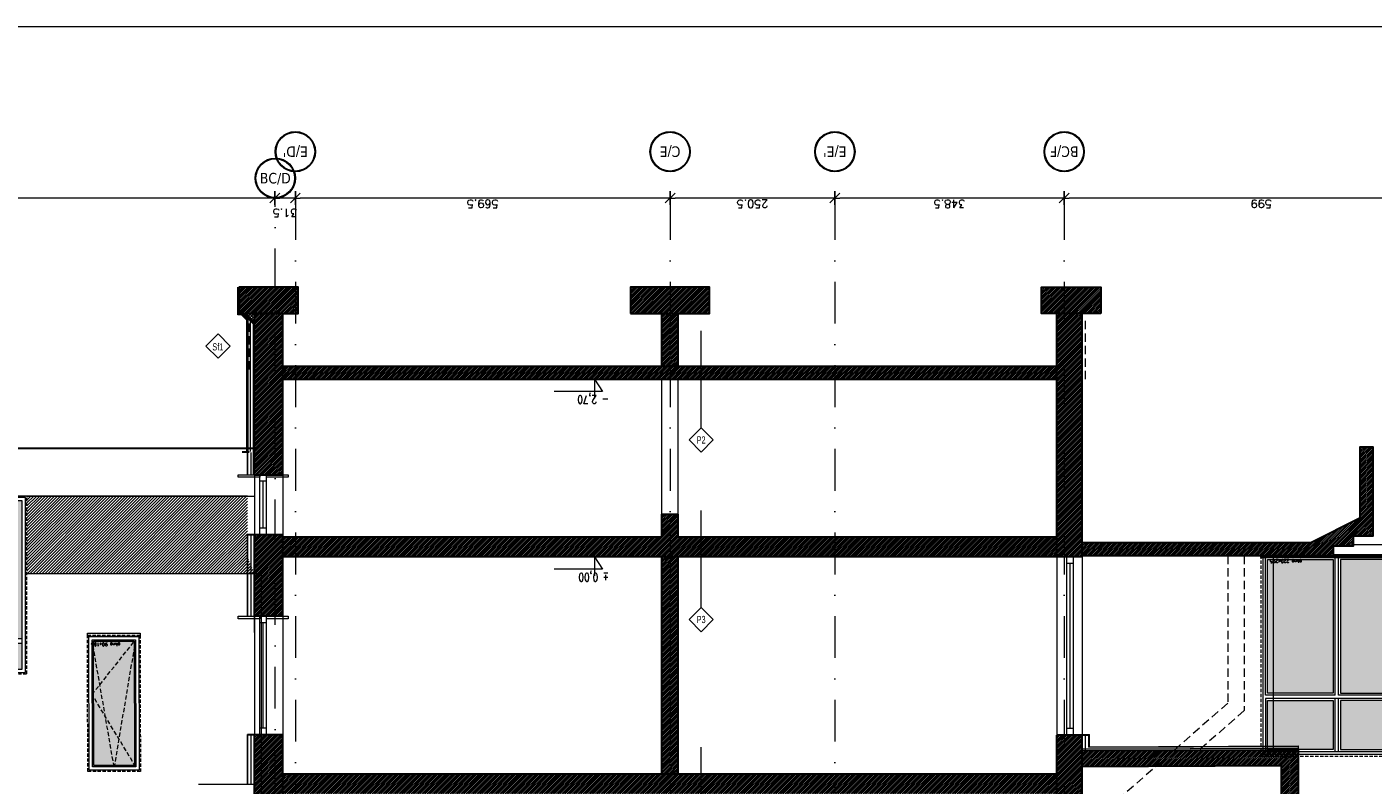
# Model space of a CAD drawing. Header units: millimetres. Extents: x 23192 to 177760, y -399809 to -79279.
# Tile 173 of 256: x 60435 to 62481, y -204125 to -202973. Entities that reach past the tile are written whole.
import ezdxf
from ezdxf.enums import TextEntityAlignment as Align

# ---------------------------------------------------------------- set-up
doc = ezdxf.new("R2010")
doc.units = ezdxf.units.MM
for name, pattern in [('CACHE', [9.525, 6.35, -3.175]), ('CARKOVANA', [7.5, 5, -2.5]), ('DASHDOT', [25.4, 12.7, -6.35, 0, -6.35]), ('HIDDEN', [9.525, 6.35, -3.175])]:
    doc.linetypes.add(name, pattern=pattern)
doc.layers.get('0').update_dxf_attribs({"lineweight": 0})
for name, color, linetype, lineweight in [('! opisy okien elewacja', 7, 'Continuous', 0), ('!! 0_ Istn-okna', 6, 'Continuous', 13), ('!! 0_ Istn-sciany', 3, 'Continuous', 30), ('!! 0_ Istn-widok', 1, 'Continuous', 15), ('!! 0_ Opis', 8, 'Continuous', 13), ('!! 0_ WIDOK ELEWACJA', 4, 'Continuous', 0), ('!! 0_Istn-cienka', 4, 'Continuous', 9), ('!! 1  WYDZIELENIE PPOŻ', 252, 'Continuous', 0), ('!! 1_ tynk zewn  - nowy', 21, 'Continuous', 20), ('!! 1_Hatch dach', 252, 'Continuous', 5), ('!! 2 _linia hydroizol', 32, 'Continuous', 9), ('!! 2_ remont Ocieplenie', 4, 'ZIGZAG', 5), ('!! 2_Hatch dach', 7, 'Continuous', 0), ('!! 2_LEGENDA', 253, 'Continuous', 13), ('!! wymiary osi', 250, 'Continuous', 9), ('0-osie-liniA', 14, 'DASHDOT', 5), ('0-osie-tx', 66, 'Continuous', 9), ('0-rzedne-blok', 62, 'Continuous', 13), ('Hatch', 4, 'Continuous', 5), ('Istn-okna', 6, 'Continuous', 13)]:
    doc.layers.add(name, color=color, linetype=linetype, lineweight=lineweight)
doc.layers.add('!! 0_ramki', color=66, linetype='Continuous', lineweight=9, plot=False)
doc.layers.add('!! 1_ widok', color=4, linetype='Continuous')
for name, color, linetype, lineweight, true_color in [('!! 2_ NOWE UWARSTWIENIE', 9, 'Continuous', 13, 0x808080), ('!! 2_ELEWACJA COKÓŁ', 9, 'Continuous', 13, 0x808080), ('!! 2_hatch istniejące', 7, 'Continuous', 5, 0xffffff)]:
    doc.layers.add(name, color=color, linetype=linetype, lineweight=lineweight, true_color=true_color)
doc.layers.add('- zakres kosztorysu na remont sali gimnastycznej', color=7, linetype='Continuous', lineweight=50, true_color=0xd42bee, plot=False)
doc.styles.add('ARIAL TEEN', font='arial.ttf')
doc.styles.add('DEUTSCH', font='SIMPLEX8')
doc.styles.add('TAHOMA', font='tahoma.ttf')
doc.styles.add('TXT', font='simplex.shx')
doc.linetypes.add('ZIGZAG', pattern='A,0.00254,-5.08,[131,ltypeshp.shx,S=5.08,R=0,X=-5.08,Y=0],-10.16,[131,ltypeshp.shx,S=5.08,R=180,X=5.08,Y=0],-5.08', length=20.32254)
doc.dimstyles.new('DIM50', dxfattribs={"dimscale": 5, "dimtxt": 2.5, "dimasz": 1.5, "dimexe": 0, "dimexo": 0, "dimgap": 0.5, "dimtad": 1, "dimdec": 4, "dimrnd": 0.5, "dimdsep": 46, "dimtxsty": 'TXT', "dimblk1": 'TICK1', "dimblk2": 'TICK1', "dimsah": 1, "dimcen": 0, "dimse1": 1, "dimse2": 1, "dimclrd": 1, "dimclre": 7, "dimclrt": 9, "dimadec": 0, "dimazin": 0, "dimtfac": 1, "dimtdec": 4, "dimtmove": 2, "dimatfit": 3, "dimldrblk": 'TICK1', "dimfxl": 1, "dimtolj": 1, "dimarcsym": 0})
pattern_1 = [(225, (57913.864, -203778.1074), (1.3470384, -1.3470384), [])]

# ---------------------------------------------------------------- blocks, each defined once
blk = doc.blocks.new('ZESTAW - WEJSCIE D')
at = {"layer": 'Hatch', "true_color": 0x575757}
h = blk.add_hatch(dxfattribs=at)
h.set_pattern_fill('DOTS', color=251, angle=360)
h.set_pattern_definition([(360, (-84672.9002, 253406.4277), (0.79375, 1.5875), [0, -1.5875])])
h.paths.add_polyline_path([(-2678.2, 25889), (-2775.2, 25889), (-2775.2, 25679), (-2678.2, 25679)])
h.paths.add_polyline_path([(-2678.2, 25935), (-2775.2, 25935), (-2775.2, 25896), (-2678.2, 25896)])
h.paths.add_polyline_path([(-2782.2, 25935), (-2902.2, 25935), (-2902.2, 25896), (-2782.2, 25896)])
h.paths.add_polyline_path([(-2787.2, 25884), (-2897.2, 25884), (-2787.2, 25783)], flags=17)
h.paths.add_polyline_path([(-2897.2, 25884), (-2897.2, 25679), (-2787.2, 25783)])
h.paths.add_polyline_path([(-2787.2, 25783), (-2897.2, 25679), (-2787.2, 25679)], flags=17)
at = {"layer": 'Hatch', "color": 251, "linetype": 'CACHE', "true_color": 0x575757}
blk.add_lwpolyline([(-2897.2, 25679), (-2787.2, 25783), (-2897.2, 25884)], dxfattribs=at)
at = {"layer": 'Istn-okna', "linetype": 'CARKOVANA', "lineweight": 5}
blk.add_lwpolyline([(-2671.2, 25672), (-2909.2, 25672), (-2909.2, 25942), (-2671.2, 25942)], close=True, dxfattribs=at)
at = {"layer": 'Istn-okna'}
for points in [[(-2673.2, 25674), (-2907.2, 25674), (-2907.2, 25940), (-2673.2, 25940)], [(-2678.2, 25679), (-2902.2, 25679), (-2902.2, 25935), (-2678.2, 25935)]]:
    blk.add_lwpolyline(points, close=True, dxfattribs=at)
for points in [[(-2782.2, 25672), (-2782.2, 25935)], [(-2775.2, 25672), (-2775.2, 25935)], [(-2678.2, 25896), (-2902.2, 25896)], [(-2678.2, 25889), (-2902.2, 25889)], [(-2787.2, 25679), (-2787.2, 25884), (-2897.2, 25884), (-2897.2, 25679)], [(-2671.2, 25672), (-2909.2, 25672)]]:
    blk.add_lwpolyline(points, dxfattribs=at)
blk = doc.blocks.new('*U81')
h = blk.add_hatch(color=256)
edge = h.paths.add_edge_path()
edge.add_arc((0, 0), 30.6, 0, 360)
edge = h.paths.add_edge_path(flags=17)
edge.add_arc((0, 0), 29.4, 0, 360)
for radius in [30.6, 29.4]:
    blk.add_circle((0, 0), radius)
at = {"style": 'TAHOMA', "flags": 8}
blk.add_attdef('ANSICHTSNUMMER', text='', height=16, dxfattribs=at).set_placement((0, 0), align=Align.MIDDLE_CENTER)
blk = doc.blocks.new('TICK1')
at = {"color": 2}
blk.add_line((-1, -1), (1, 1), dxfattribs=at)
at = {"color": 0}
for p, q in [((0, 0), (-1, 0)), ((0, -1.4), (0, 1.4))]:
    blk.add_line(p, q, dxfattribs=at)
blk = doc.blocks.new('*D3728')
at = {"layer": '!! wymiary osi', "color": 1, "lineweight": -2, "transparency": 16777216}
blk.add_line((62003.6, -211174.5), (61670.1, -211174.5), dxfattribs=at)
at = {"layer": 'DEFPOINTS', "color": 0, "transparency": 16777216}
for p in [(61662.6, -211174.5), (61662.6, -211174.5), (62011.1, -211174.5)]:
    blk.add_point(p, dxfattribs=at)
at = {"layer": '!! wymiary osi', "color": 1, "lineweight": -2, "transparency": 16777216, "xscale": 7.5, "yscale": 7.5, "zscale": 7.5, "rotation": 180}
blk.add_blockref('TICK1', (61662.6, -211174.5), dxfattribs=at)
at = {"layer": '!! wymiary osi', "color": 1, "lineweight": -2, "transparency": 16777216, "xscale": 7.5, "yscale": 7.5, "zscale": 7.5}
blk.add_blockref('TICK1', (62011.1, -211174.5), dxfattribs=at)
at = {"layer": '!! wymiary osi', "color": 9, "transparency": 16777216, "insert": (61836.8, -211183.3), "char_height": 12.5, "attachment_point": 5, "rotation": 180, "style": 'TXT'}
blk.add_mtext('\\A1;348.5', dxfattribs=at)
blk = doc.blocks.new('*D3729')
at = {"layer": '!! wymiary osi', "color": 1, "lineweight": -2, "transparency": 16777216}
blk.add_line((61655.1, -211174.5), (61419.6, -211174.5), dxfattribs=at)
at = {"layer": 'DEFPOINTS', "color": 0, "transparency": 16777216}
for p in [(61412.1, -211174.5), (61412.1, -211174.5), (61662.6, -211174.5)]:
    blk.add_point(p, dxfattribs=at)
at = {"layer": '!! wymiary osi', "color": 1, "lineweight": -2, "transparency": 16777216, "xscale": 7.5, "yscale": 7.5, "zscale": 7.5, "rotation": 180}
blk.add_blockref('TICK1', (61412.1, -211174.5), dxfattribs=at)
at = {"layer": '!! wymiary osi', "color": 1, "lineweight": -2, "transparency": 16777216, "xscale": 7.5, "yscale": 7.5, "zscale": 7.5}
blk.add_blockref('TICK1', (61662.6, -211174.5), dxfattribs=at)
at = {"layer": '!! wymiary osi', "color": 9, "transparency": 16777216, "insert": (61537.3, -211183.3), "char_height": 12.5, "attachment_point": 5, "rotation": 180, "style": 'TXT'}
blk.add_mtext('\\A1;250.5', dxfattribs=at)
blk = doc.blocks.new('*D3730')
at = {"layer": '!! wymiary osi', "color": 1, "lineweight": -2, "transparency": 16777216}
blk.add_line((61404.6, -211174.5), (60850.1, -211174.5), dxfattribs=at)
at = {"layer": 'DEFPOINTS', "color": 0, "transparency": 16777216}
for p in [(60842.6, -211174.5), (60842.6, -211174.5), (61412.1, -211174.5)]:
    blk.add_point(p, dxfattribs=at)
at = {"layer": '!! wymiary osi', "color": 1, "lineweight": -2, "transparency": 16777216, "xscale": 7.5, "yscale": 7.5, "zscale": 7.5, "rotation": 180}
blk.add_blockref('TICK1', (60842.6, -211174.5), dxfattribs=at)
at = {"layer": '!! wymiary osi', "color": 1, "lineweight": -2, "transparency": 16777216, "xscale": 7.5, "yscale": 7.5, "zscale": 7.5}
blk.add_blockref('TICK1', (61412.1, -211174.5), dxfattribs=at)
at = {"layer": '!! wymiary osi', "color": 9, "transparency": 16777216, "insert": (61127.3, -211183.3), "char_height": 12.5, "attachment_point": 5, "rotation": 180, "style": 'TXT'}
blk.add_mtext('\\A1;569.5', dxfattribs=at)
blk = doc.blocks.new('*D3731')
at = {"layer": '!! wymiary osi', "color": 1, "lineweight": -2, "transparency": 16777216}
blk.add_line((60835.1, -211174.5), (60818.8, -211174.5), dxfattribs=at)
at = {"layer": 'DEFPOINTS', "color": 0, "transparency": 16777216}
for p in [(60811.3, -211173.7), (60811.3, -211174.5), (60842.6, -211174.5)]:
    blk.add_point(p, dxfattribs=at)
at = {"layer": '!! wymiary osi', "color": 1, "lineweight": -2, "transparency": 16777216, "xscale": 7.5, "yscale": 7.5, "zscale": 7.5, "rotation": 180}
blk.add_blockref('TICK1', (60811.3, -211174.5), dxfattribs=at)
at = {"layer": '!! wymiary osi', "color": 1, "lineweight": -2, "transparency": 16777216, "xscale": 7.5, "yscale": 7.5, "zscale": 7.5}
blk.add_blockref('TICK1', (60842.6, -211174.5), dxfattribs=at)
at = {"layer": '!! wymiary osi', "color": 9, "transparency": 16777216, "insert": (60826.9, -211197), "char_height": 12.5, "attachment_point": 5, "rotation": 180, "style": 'TXT'}
blk.add_mtext('\\A1;31.5', dxfattribs=at)
blk = doc.blocks.new('*D3732')
at = {"layer": '!! wymiary osi', "color": 1, "lineweight": -2, "transparency": 16777216}
blk.add_line((60803.8, -211174.5), (58393.6, -211174.5), dxfattribs=at)
at = {"layer": 'DEFPOINTS', "color": 0, "transparency": 16777216}
for p in [(58386.1, -211174.5), (58386.1, -211174.5), (60811.3, -211173.7)]:
    blk.add_point(p, dxfattribs=at)
at = {"layer": '!! wymiary osi', "color": 1, "lineweight": -2, "transparency": 16777216, "xscale": 7.5, "yscale": 7.5, "zscale": 7.5, "rotation": 180}
blk.add_blockref('TICK1', (58386.1, -211174.5), dxfattribs=at)
at = {"layer": '!! wymiary osi', "color": 1, "lineweight": -2, "transparency": 16777216, "xscale": 7.5, "yscale": 7.5, "zscale": 7.5}
blk.add_blockref('TICK1', (60811.3, -211174.5), dxfattribs=at)
at = {"layer": '!! wymiary osi', "color": 9, "transparency": 16777216, "insert": (59598.7, -211183.3), "char_height": 12.5, "attachment_point": 5, "rotation": 180, "style": 'TXT'}
blk.add_mtext('\\A1;2425', dxfattribs=at)
blk = doc.blocks.new('*D3727')
at = {"layer": '!! wymiary osi', "color": 1, "lineweight": -2, "transparency": 16777216}
blk.add_line((62602.6, -211174.5), (62018.6, -211174.5), dxfattribs=at)
at = {"layer": 'DEFPOINTS', "color": 0, "transparency": 16777216}
for p in [(62011.1, -211174.5), (62011.1, -211174.5), (62610.1, -211174.5)]:
    blk.add_point(p, dxfattribs=at)
at = {"layer": '!! wymiary osi', "color": 1, "lineweight": -2, "transparency": 16777216, "xscale": 7.5, "yscale": 7.5, "zscale": 7.5, "rotation": 180}
blk.add_blockref('TICK1', (62011.1, -211174.5), dxfattribs=at)
at = {"layer": '!! wymiary osi', "color": 1, "lineweight": -2, "transparency": 16777216, "xscale": 7.5, "yscale": 7.5, "zscale": 7.5}
blk.add_blockref('TICK1', (62610.1, -211174.5), dxfattribs=at)
at = {"layer": '!! wymiary osi', "color": 9, "transparency": 16777216, "insert": (62310.6, -211183.3), "char_height": 12.5, "attachment_point": 5, "rotation": 180, "style": 'TXT'}
blk.add_mtext('\\A1;599', dxfattribs=at)
blk = doc.blocks.new('okno 80x205')
at = {"layer": 'Hatch', "true_color": 0x575757}
h = blk.add_hatch(dxfattribs=at)
h.set_pattern_fill('DOTS', color=251)
h.set_pattern_definition([(0, (42015.5443, -214571.7308), (0.79375, 1.5875), [0, -1.5875])])
h.paths.add_polyline_path([(51656.4, -203161.6), (51718.4, -203161.6), (51718.9, -203350.6), (51656.9, -203350.6)])
at = {"layer": 'Hatch', "color": 251, "linetype": 'CACHE', "true_color": 0x575757}
for points in [[(51654.4, -203159.6), (51720.9, -203269.6), (51654.9, -203352.6)], [(51654.9, -203352.6), (51687.4, -203159.6), (51720.9, -203352.6)]]:
    blk.add_lwpolyline(points, dxfattribs=at)
at = {"layer": 'Istn-okna', "linetype": 'CARKOVANA', "lineweight": 5}
blk.add_lwpolyline([(51647.4, -203152.6), (51727.4, -203152.6), (51727.9, -203359.6), (51647.9, -203359.6)], close=True, dxfattribs=at)
at = {"layer": 'Istn-okna'}
for points in [[(51649.4, -203154.6), (51725.4, -203154.6), (51725.9, -203357.6), (51649.9, -203357.6)], [(51654.4, -203159.6), (51720.4, -203159.6), (51720.9, -203352.6), (51654.9, -203352.6)], [(51656.4, -203161.6), (51718.4, -203161.6), (51718.9, -203350.6), (51656.9, -203350.6)], [(51647.9, -203357.6), (51727.9, -203357.6), (51727.9, -203362.6), (51647.9, -203362.6)]]:
    blk.add_lwpolyline(points, close=True, dxfattribs=at)
at = {"insert": (51677.9, -203343.2), "char_height": 5, "attachment_point": 1, "style": 'TXT'}
blk.add_mtext_dynamic_manual_height_columns('okno 90x165', width=52.63, gutter_width=75, heights=[0], dxfattribs=at)
blk = doc.blocks.new('D_kota')
for p, q in [((8.7, 0), (8.7, 23)), ((-0.8, 15), (8.7, 15)), ((8.7, 0), (-0.8, 15))]:
    blk.add_line(p, q)
blk.add_lwpolyline([(-0.8, 15), (57.9, 15)])
at = {"style": 'DEUTSCH', "width": 0.8}
blk.add_attdef('POZ.ARCH', (7.3, 19.7), '', height=10, dxfattribs=at)
blk = doc.blocks.new('OKNODRZWI 220X295')
at = {"layer": '!! 1_Hatch dach', "true_color": 0x575757}
h = blk.add_hatch(dxfattribs=at)
h.set_pattern_fill('DOTS', color=251, angle=360)
h.set_pattern_definition([(0, (0, 1691.0442), (0.79375, 1.5875), [0, -1.5875])])
h.paths.add_polyline_path([(75142.4, -202346.5), (75047.4, -202346.5), (75047.4, -202549.5), (75142.4, -202549.5)])
h.paths.add_polyline_path([(75253.4, -202346.5), (75153.4, -202346.5), (75153.4, -202549.5), (75253.4, -202549.5)])
h.paths.add_polyline_path([(75253.4, -202261), (75153.4, -202261), (75153.4, -202335.5), (75253.4, -202335.5)])
h.paths.add_polyline_path([(75142.4, -202261), (75047.4, -202261), (75047.4, -202335.5), (75142.4, -202335.5)])
h.paths.add_polyline_path([(75199.5, -202335.7), (75199.6, -202335.6), (75199.5, -202335.3)])
h = blk.add_hatch(dxfattribs=at)
h.set_pattern_fill('ANSI31', color=251, scale=0.05, angle=360)
h.set_pattern_definition([(45, (26489.86939, 35020.72664), (-0.11225320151, 0.11225320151), [])])
h.paths.add_polyline_path([(75037.4, -202552.5), (75263.4, -202552.5), (75263.4, -202555.5), (75037.4, -202555.5)])
at = {"layer": '! opisy okien elewacja'}
for p in [(75040.4, -202499.5), (75040.4, -202548), (75040.4, -202552.5), (75246.4, -202552.5)]:
    blk.add_point(p, dxfattribs=at)
at = {"layer": '!! 0_ Istn-okna', "linetype": 'CARKOVANA', "lineweight": 5}
blk.add_lwpolyline([(75037.4, -202555.5), (75263.4, -202555.5), (75263.4, -202251), (75037.4, -202251)], close=True, dxfattribs=at)
at = {"layer": '!! 0_ Istn-okna'}
for points in [[(75040.4, -202552.5), (75260.4, -202552.5), (75260.4, -202254), (75040.4, -202254)], [(75044.4, -202338.5), (75256.4, -202338.5), (75256.4, -202258), (75044.4, -202258)], [(75142.4, -202261), (75047.4, -202261), (75047.4, -202335.5), (75142.4, -202335.5)], [(75153.4, -202261), (75253.4, -202261), (75253.4, -202335.5), (75153.4, -202335.5)], [(75142.4, -202346.5), (75047.4, -202346.5), (75047.4, -202549.5), (75142.4, -202549.5)], [(75153.4, -202346.5), (75253.4, -202346.5), (75253.4, -202549.5), (75153.4, -202549.5)], [(75037.4, -202552.5), (75263.4, -202552.5), (75263.4, -202555.5), (75037.4, -202555.5)]]:
    blk.add_lwpolyline(points, close=True, dxfattribs=at)
for points in [[(75145.4, -202258), (75145.4, -202338.5)], [(75150.4, -202258), (75150.4, -202338.5)], [(75044.4, -202338.5), (75145.4, -202338.5)], [(75044.4, -202343.5), (75145.4, -202343.5)], [(75044.4, -202343.5), (75044.4, -202552.5)], [(75145.4, -202343.5), (75145.4, -202552.5)], [(75150.4, -202338.5), (75256.4, -202338.5)], [(75150.4, -202343.5), (75256.4, -202343.5)], [(75150.4, -202343.5), (75150.4, -202552.5)], [(75256.4, -202343.5), (75256.4, -202552.5)]]:
    blk.add_lwpolyline(points, dxfattribs=at)
blk.add_lwpolyline([(75260.4, -202254), (75040.4, -202254), (75040.4, -202552.5), (75260.4, -202552.5)], close=True)
at = {"insert": (75200.8, -202544.5), "char_height": 5, "attachment_point": 1, "style": 'TXT'}
blk.add_mtext_dynamic_manual_height_columns('okno 220x295', width=87.931, gutter_width=75, heights=[0], dxfattribs=at)
blk = doc.blocks.new('BLOK OSIE DE')
at = {"layer": '0-osie-liniA', "ltscale": 5}
for points in [[(60812.06735, -212967.07145), (60812.06735, -211174.54046)], [(60842.56735, -211174.54046), (60842.56735, -212967.07145)], [(61412.06735, -211174.54046), (61412.06735, -212967.07145)], [(61662.56735, -211174.54046), (61662.56735, -212967.07145)], [(62011.06735, -211174.54046), (62011.06735, -212967.07145)]]:
    blk.add_lwpolyline(points, dxfattribs=at)
at = {"layer": '0-osie-tx'}
ref = blk.add_blockref('*U81', (60842.56735, -211104.04341), dxfattribs=at)
ref.add_attrib('ANSICHTSNUMMER', "E/D'", dxfattribs={"layer": '0', "height": 16, "rotation": 180, "style": 'TAHOMA', "flags": 8}).set_placement((60842.56735, -211104.04341), align=Align.MIDDLE_CENTER)
ref = blk.add_blockref('*U81', (61412.06735, -211104.04341), dxfattribs=at)
ref.add_attrib('ANSICHTSNUMMER', 'C/E', dxfattribs={"layer": '0', "height": 16, "rotation": 180, "style": 'TAHOMA', "flags": 8}).set_placement((61412.06735, -211104.04341), align=Align.MIDDLE_CENTER)
ref = blk.add_blockref('*U81', (61662.56735, -211104.04341), dxfattribs=at)
ref.add_attrib('ANSICHTSNUMMER', "E/E'", dxfattribs={"layer": '0', "height": 16, "rotation": 180, "style": 'TAHOMA', "flags": 8}).set_placement((61662.56735, -211104.04341), align=Align.MIDDLE_CENTER)
ref = blk.add_blockref('*U81', (62011.06735, -211104.04341), dxfattribs=at)
ref.add_attrib('ANSICHTSNUMMER', 'BC/F', dxfattribs={"layer": '0', "height": 16, "rotation": 180, "style": 'TAHOMA', "flags": 8}).set_placement((62011.06735, -211104.04341), align=Align.MIDDLE_CENTER)
ref = blk.add_blockref('*U81', (60812.06735, -211144.34169), dxfattribs=dict(at, rotation=180))
ref.add_attrib('ANSICHTSNUMMER', 'BC/D', dxfattribs={"layer": '0', "height": 16, "style": 'TAHOMA', "flags": 8}).set_placement((60812.06735, -211144.34169), align=Align.MIDDLE_CENTER)
at = {"layer": '!! wymiary osi'}
for base, p1, p2, picture, middle in [((58386.06735, -211174.54046), (60811.30712, -211173.73186), (58386.06735, -211174.54046), '*D3732', (59598.68724, -211183.29046)), ((60811.30712, -211174.54046), (60842.56735, -211174.54046), (60811.30712, -211173.73186), '*D3731', (60826.93724, -211197.04046)), ((60842.56735, -211174.54046), (61412.06735, -211174.54046), (60842.56735, -211174.54046), '*D3730', (61127.31735, -211183.29046)), ((61412.06735, -211174.54046), (61662.56735, -211174.54046), (61412.06735, -211174.54046), '*D3729', (61537.31735, -211183.29046)), ((61662.56735, -211174.54046), (62011.06735, -211174.54046), (61662.56735, -211174.54046), '*D3728', (61836.81735, -211183.29046)), ((62011.06735, -211174.54046), (62610.06735, -211174.54046), (62011.06735, -211174.54046), '*D3727', (62310.56735, -211183.29046))]:
    dim = blk.add_linear_dim(base=base, p1=p1, p2=p2, angle=180, dimstyle='DIM50', dxfattribs=at)
    dim.commit()
    dim.dimension.update_dxf_attribs({"geometry": picture, "text_midpoint": middle})

msp = doc.modelspace()

# ---------------------------------------------------------------- hatches: boundary and pattern name
at = {"layer": '!! 2_ remont Ocieplenie', "linetype": 'ByBlock', "ltscale": 0.55}
h = msp.add_hatch(dxfattribs=at)
h.set_pattern_fill('ANSI37', color=256, angle=-90)
h.set_pattern_definition([(315, (260351.1557, -146402.8592), (2.24506403, 2.24506403), []), (45, (260351.1557, -146402.8592), (-2.24506403, 2.24506403), [])])
h.paths.add_polyline_path([(60765.56735, -203408.10743), (60780.56735, -203408.10743), (60780.56735, -203423.10743)])
at = {"layer": '!! 2_ELEWACJA COKÓŁ', "true_color": 0x2b2b2c}
h = msp.add_hatch(dxfattribs=at)
h.set_pattern_fill('ANSI31', color=250)
h.set_pattern_definition([(45, (8823.856, -25), (-2.24506403, 2.24506403), [])])
h.paths.add_polyline_path([(60769.56735, -203778.10743), (60769.56735, -203685.63192), (60434.56735, -203685.63192), (60434.56735, -203803.10743), (60780.56735, -203803.10743)])
at = {"layer": '!! 2_Hatch dach'}
h = msp.add_hatch(dxfattribs=at)
h.set_pattern_fill('ANGLE', color=256)
h.set_pattern_definition([(180, (57913.864, -203778.1074), (-9e-16, -6.985), [5.08, -1.905]), (270, (57913.864, -203778.1074), (6.985, -1e-15), [5.08, -1.905])])
h.paths.add_polyline_path([(61424.56735, -203778.10743), (62000.06735, -203778.10743), (62000.06735, -203748.10743), (61424.56735, -203748.10743)])
at = {"layer": '!! 2_hatch istniejące'}
h = msp.add_hatch(dxfattribs=at)
h.set_pattern_fill('ANSI31', color=256, scale=0.6)
h.set_pattern_definition(pattern_1)
h.paths.add_polyline_path([(60757.06735, -203408.10743), (60847.06735, -203408.10743), (60847.06735, -203368.10743), (60757.06735, -203368.10743)])
h.paths.add_polyline_path([(60780.56735, -203653.10743), (60823.56735, -203653.10743), (60823.56735, -203408.10743), (60780.56735, -203408.10743)])
h = msp.add_hatch(dxfattribs=at)
h.set_pattern_fill('ANSI31', color=256, scale=0.6)
h.set_pattern_definition(pattern_1)
h.paths.add_polyline_path([(61352.06735, -203408.10743), (61472.06735, -203408.10743), (61472.06735, -203368.10743), (61352.06735, -203368.10743)])
h.paths.add_polyline_path([(61399.56735, -203488.10743), (61424.56735, -203488.10743), (61424.56735, -203408.10743), (61399.56735, -203408.10743)])
h = msp.add_hatch(dxfattribs=at)
h.set_pattern_fill('ANSI31', color=256, scale=0.6)
h.set_pattern_definition(pattern_1)
h.paths.add_polyline_path([(62000.06735, -203778.10743), (62038.56735, -203778.10743), (62038.56735, -203408.10743), (62000.06735, -203408.10743)])
h.paths.add_polyline_path([(61976.56735, -203408.10743), (62066.56735, -203408.10743), (62066.56735, -203368.10743), (61976.56735, -203368.10743)])
h = msp.add_hatch(dxfattribs=at)
h.set_pattern_fill('ANSI31', color=256, scale=0.6)
h.set_pattern_definition(pattern_1)
h.paths.add_polyline_path([(60823.56735, -203508.10743), (62000.06735, -203508.10743), (62000.06735, -203488.10743), (60823.56735, -203488.10743)])
h = msp.add_hatch(dxfattribs=at)
h.set_pattern_fill('ANSI31', color=256, scale=0.6)
h.set_pattern_definition(pattern_1)
h.paths.add_polyline_path([(62038.56735, -203776.10743), (62420.56735, -203776.10743), (62420.56735, -203761.10743), (62450.56735, -203761.10743), (62450.56735, -203746.10743), (62480.56735, -203746.10743), (62480.56735, -203731.10743), (62480.56735, -203611.10743), (62460.56735, -203611.10743), (62460.56735, -203718.74675), (62385.84599, -203756.10743), (62038.56735, -203756.10743)])
h = msp.add_hatch(dxfattribs=at)
h.set_pattern_fill('ANSI31', color=256, scale=0.6)
h.set_pattern_definition(pattern_1)
h.paths.add_polyline_path([(60823.56735, -203778.10743), (62000.06735, -203778.10743), (62000.06735, -203748.10743), (61424.56735, -203748.10743), (61424.56735, -203713.10743), (61399.56735, -203713.10743), (61399.56735, -203748.10743), (60823.56735, -203748.10743)])
h = msp.add_hatch(dxfattribs=at)
h.set_pattern_fill('ANSI31', color=256, scale=0.6)
h.set_pattern_definition(pattern_1)
h.paths.add_polyline_path([(60780.56735, -203868.10743), (60823.56735, -203868.10743), (60823.56735, -203744.10743), (60780.56735, -203744.10743)])
h = msp.add_hatch(dxfattribs=at)
h.set_pattern_fill('ANSI31', color=256, scale=0.6)
h.set_pattern_definition(pattern_1)
h.paths.add_polyline_path([(61399.56735, -204108.10743), (61424.56735, -204108.10743), (61424.56735, -203778.10743), (61399.56735, -203778.10743)])
h = msp.add_hatch(dxfattribs=at)
h.set_pattern_fill('ANSI31', color=256, scale=0.6)
h.set_pattern_definition(pattern_1)
h.paths.add_polyline_path([(60780.56735, -204214.07238), (60805.0219, -204235.59238), (60805.0219, -204198.10495), (60823.56735, -204198.10495), (60823.56735, -204048.48464), (60780.56735, -204048.48464)])
h = msp.add_hatch(dxfattribs=at)
h.set_pattern_fill('ANSI31', color=256, scale=0.6)
h.set_pattern_definition(pattern_1)
h.paths.add_polyline_path([(62000.06735, -204138.60743), (62038.56735, -204138.60743), (62038.56735, -204049.10743), (62000.06735, -204049.10743)])
h = msp.add_hatch(dxfattribs=at)
h.set_pattern_fill('ANSI31', color=256, scale=0.6)
h.set_pattern_definition(pattern_1)
h.paths.add_polyline_path([(62038.56735, -204096.43337), (62341.44246, -204095.20918), (62341.56735, -204148.60743), (62366.56735, -204148.60743), (62366.56735, -204071.10743), (62038.56735, -204072.43317)])
h = msp.add_hatch(dxfattribs=at)
h.set_pattern_fill('ANSI31', color=256, scale=0.6)
h.set_pattern_definition(pattern_1)
h.paths.add_polyline_path([(60823.56735, -204138.10743), (62000.06735, -204138.10743), (62000.06735, -204108.10743), (60823.56735, -204108.10743)])

# ---------------------------------------------------------------- linework, layer by layer
at = {"layer": '!! 0_ Istn-okna'}
for points in [[(60755.4202, -203653.10743), (60788.56735, -203653.10743), (60788.56735, -203657.02266), (60755.4202, -203657.02266)], [(60798.56735, -203653.10743), (60831.7145, -203653.10743), (60831.7145, -203657.02266), (60798.56735, -203657.02266)], [(60755.4202, -203868.10743), (60788.56735, -203868.10743), (60788.56735, -203872.02266), (60755.4202, -203872.02266)], [(60798.56735, -203868.10743), (60831.7145, -203868.10743), (60831.7145, -203872.02266), (60798.56735, -203872.02266)]]:
    msp.add_lwpolyline(points, close=True, dxfattribs=at)
for points in [[(60788.56735, -203744.10743), (60788.56735, -203653.10743)], [(60798.56735, -203744.10743), (60798.56735, -203653.10743)], [(60798.56735, -203663.10743), (60788.56735, -203663.10743)], [(60793.56735, -203734.10743), (60793.56735, -203663.10743)], [(60798.56735, -203734.10743), (60788.56735, -203734.10743)], [(62015.06735, -204048.60743), (62015.06735, -203778.10743)], [(62025.06735, -204048.60743), (62025.06735, -203778.10743)], [(62025.06735, -203788.10743), (62015.06735, -203788.10743)], [(62020.06735, -204038.60743), (62020.06735, -203788.10743)], [(60788.56735, -204048.48464), (60788.56735, -203868.10743)], [(60798.56735, -203878.10743), (60788.56735, -203878.10743)], [(60793.56735, -204038.48464), (60793.56735, -203878.10743)], [(60798.56735, -204048.48464), (60798.56735, -203868.10743)], [(60798.56735, -204038.48464), (60788.56735, -204038.48464)], [(62025.06735, -204038.60743), (62015.06735, -204038.60743)]]:
    msp.add_lwpolyline(points, dxfattribs=at)
at = {"layer": '!! 0_ Istn-sciany'}
for points in [[(60757.06735, -203408.10743), (60847.06735, -203408.10743), (60847.06735, -203368.10743), (60757.06735, -203368.10743)], [(61352.06735, -203408.10743), (61472.06735, -203408.10743), (61472.06735, -203368.10743), (61352.06735, -203368.10743)], [(62066.56735, -203408.10743), (61976.56735, -203408.10743), (61976.56735, -203368.10743), (62066.56735, -203368.10743)]]:
    msp.add_lwpolyline(points, close=True, dxfattribs=at)
for points in [[(60780.56735, -203653.10743), (60780.56735, -203408.10743)], [(60823.56735, -203408.10743), (60780.56735, -203408.10743)], [(60823.56735, -203653.10743), (60823.56735, -203408.10743)], [(61399.56735, -203408.10743), (61424.56735, -203408.10743)], [(61399.56735, -203488.10743), (61399.56735, -203408.10743)], [(61424.56735, -203488.10743), (61424.56735, -203408.10743)], [(62000.06735, -203778.10743), (62000.06735, -203408.10743)], [(62038.56735, -203778.10743), (62038.56735, -203408.10743)], [(60823.56735, -203488.10743), (62000.06735, -203488.10743)], [(60823.56735, -203508.10743), (62000.06735, -203508.10743)], [(60780.56735, -203613.10743), (60262.95518, -203613.10743)], [(62480.56735, -203731.10743), (62480.56735, -203611.10743), (62460.56735, -203611.10743), (62460.56735, -203718.74675)], [(60780.56735, -203653.10743), (60823.56735, -203653.10743)], [(61399.56735, -203713.10743), (61424.56735, -203713.10743)], [(61399.56735, -203748.10743), (61399.56735, -203713.10743)], [(61424.56735, -203748.10743), (61424.56735, -203713.10743)], [(62385.84599, -203756.10743), (62460.56735, -203718.74675)], [(62420.56735, -203776.10743), (62420.56735, -203761.10743), (62450.56735, -203761.10743), (62450.56735, -203746.10743), (62480.56735, -203746.10743), (62480.56735, -203731.10743)], [(60780.56735, -203744.10743), (60823.56735, -203744.10743)], [(60780.56735, -203868.10743), (60780.56735, -203744.10743)], [(60823.56735, -203868.10743), (60823.56735, -203744.10743)], [(61399.56735, -203748.10743), (60823.56735, -203748.10743)], [(62000.06735, -203748.10743), (61424.56735, -203748.10743)], [(62038.56735, -203756.10743), (62385.84599, -203756.10743)], [(62000.06735, -203778.10743), (60823.56735, -203778.10743)], [(61399.56735, -204108.10743), (61399.56735, -203778.10743)], [(61424.56735, -204108.10743), (61424.56735, -203778.10743)], [(62038.56735, -203778.10743), (62000.06735, -203778.10743)], [(62038.56735, -203776.10743), (62420.56735, -203776.10743)], [(60823.56735, -203868.10743), (60780.56735, -203868.10743)], [(60823.56735, -204048.48464), (60780.56735, -204048.48464)], [(60780.56735, -204214.07238), (60780.56735, -204049.10743)], [(60780.56735, -204214.07238), (60780.56735, -204049.10743)], [(60780.56735, -204214.07238), (60780.56735, -204049.10743)], [(60823.56735, -204198.10495), (60823.56735, -204049.10743)], [(62038.56735, -204049.10743), (62000.06735, -204049.10743)], [(62000.06735, -204138.60743), (62000.06735, -204049.10743)], [(62038.56735, -204138.60743), (62038.56735, -204049.10743)], [(62038.56735, -204072.43317), (62366.56735, -204071.10743)], [(62366.56735, -204071.10743), (62366.56735, -204148.60743), (62354.56735, -204148.60743)], [(62366.56735, -204083.10753), (62366.61585, -204083.10734)], [(62000.06735, -204108.10743), (60824.56735, -204108.10743)], [(62038.56735, -204096.43337), (62341.44246, -204095.20918)], [(62366.56735, -204148.60743), (62341.56735, -204148.60743), (62341.44246, -204095.20918)], [(62366.56735, -204091.10764), (62366.65754, -204091.10723)]]:
    msp.add_lwpolyline(points, dxfattribs=at)
at = {"layer": '!! 0_ Istn-widok'}
for points in [[(61399.56735, -203713.10743), (61399.56735, -203508.10743)], [(61424.56735, -203713.10743), (61424.56735, -203508.10743)], [(60780.56735, -203653.10743), (60780.56735, -203744.10743)], [(60823.56735, -203653.10743), (60823.56735, -203744.10743)], [(62000.06735, -203778.10743), (62000.06735, -204049.10743)], [(62038.56735, -203778.10743), (62038.56735, -204048.10743)], [(62328.56735, -203776.10743), (62328.56735, -204071.26103)], [(60780.56735, -203868.10743), (60780.56735, -204048.48464)], [(60823.56735, -203868.10743), (60823.56735, -204048.48464)], [(60780.56735, -204123.75954), (60695.56735, -204123.75954)]]:
    msp.add_lwpolyline(points, dxfattribs=at)
at = {"layer": '!! 0_ Opis'}
for p, q in [((61459.23946, -203581.85743), (61459.23946, -203434.35743)), ((61459.23946, -203854.88016), (61459.23946, -203707.38016)), ((61459.23946, -204214.88016), (61459.23946, -204067.38016))]:
    msp.add_line(p, q, dxfattribs=at)
for points in [[(60743.43667, -203457.5988), (60725.05189, -203475.98358), (60706.66711, -203457.5988), (60725.05189, -203439.21402)], [(61459.23946, -203581.85743), (61477.62424, -203600.24221), (61459.23946, -203618.62699), (61440.85468, -203600.24221)], [(61459.23946, -203854.88016), (61477.62424, -203873.26494), (61459.23946, -203891.64972), (61440.85468, -203873.26494)]]:
    msp.add_lwpolyline(points, close=True, dxfattribs=at)
at = {"layer": '!! 0_ WIDOK ELEWACJA'}
for points in [[(60434.56735, -203803.10743), (60790.56735, -203803.10743)], [(60790.56735, -203803.10743), (60790.56735, -205115.39)], [(60780.56735, -203893.10743), (60780.56735, -203868.10743)]]:
    msp.add_lwpolyline(points, dxfattribs=at)
at = {"layer": '!! 0_Istn-cienka', "linetype": 'HIDDEN', "ltscale": 2}
for points in [[(60772.56735, -203493.10743), (60772.56735, -203418.10743)], [(62043.56735, -203508.10743), (62043.56735, -203418.10743)], [(62259.56735, -203776.10743), (62259.56735, -204000.32578), (62072.56735, -204164.88578)], [(62284.56735, -203776.10743), (62284.56735, -204011.62743), (62216.28619, -204071.71485)]]:
    msp.add_lwpolyline(points, dxfattribs=at)
at = {"layer": '!! 0_ramki'}
msp.add_lwpolyline([(57423.43585, -205278.37862), (64626.72452, -205278.37862), (64599.09384, -202972.5386), (57395.80517, -202972.5386)], close=True, dxfattribs=at)
at = {"layer": '!! 1  WYDZIELENIE PPOŻ'}
for points in [[(62420.56735, -203774.10743), (62610.06735, -203774.10743), (62610.06735, -203729.10743)], [(62450.56735, -203759.10743), (62610.06735, -203759.10743)]]:
    msp.add_lwpolyline(points, dxfattribs=at)
at = {"layer": '!! 1_ tynk zewn  - nowy'}
for points in [[(60772.56735, -203618.10743), (60761.56735, -203618.10743)], [(60772.56735, -203619.10743), (60761.56735, -203619.10743)], [(60769.56735, -203653.10743), (60769.56735, -203618.10743)], [(60770.56735, -203653.10743), (60770.56735, -203618.10743)], [(60769.56735, -203868.10743), (60769.56735, -203744.10743)], [(60780.56735, -203744.10743), (60769.56735, -203744.10743)], [(60780.56735, -203745.10743), (60769.56735, -203745.10743)], [(60770.56735, -203868.10743), (60770.56735, -203744.10743)], [(60769.56735, -204123.75954), (60769.56735, -204048.10743)], [(60780.56735, -204048.10743), (60769.56735, -204048.10743)], [(60780.56735, -204049.10743), (60769.56735, -204049.10743)], [(60770.56735, -204123.75954), (60770.56735, -204048.10743)], [(62038.56735, -204048.10743), (62049.56735, -204048.10743)], [(62038.56735, -204049.10743), (62049.56735, -204049.10743)], [(62048.56735, -204067.39271), (62048.56735, -204048.10743)], [(62048.56735, -204066.3927), (62366.5431, -204065.10748)], [(62048.56735, -204067.39271), (62366.54714, -204066.10748)], [(62049.56735, -204066.38866), (62049.56735, -204048.10743)], [(62366.5431, -204065.10748), (62366.56735, -204071.10743)]]:
    msp.add_lwpolyline(points, dxfattribs=at)
at = {"layer": '!! 1_ widok'}
msp.add_lwpolyline([(60769.56735, -203685.63192), (60434.56735, -203685.63192)], dxfattribs=at)
at = {"layer": '!! 2 _linia hydroizol'}
for points in [[(60768.56735, -203617.60743), (60768.56735, -203418.1785), (60760.49628, -203410.10743), (60755.06735, -203410.10743), (60755.06735, -203368.10743)], [(60761.32471, -203408.10743), (60757.06735, -203408.10743), (60757.06735, -203368.10743)], [(60761.32471, -203408.10743), (60770.56735, -203417.35007), (60770.56735, -203617.60743)], [(60762.73892, -203408.10743), (60778.56735, -203423.93586), (60778.56735, -203653.10743)], [(60765.56735, -203408.10743), (60780.56735, -203423.10743)]]:
    msp.add_lwpolyline(points, dxfattribs=at)
at = {"layer": '!! 2 _linia hydroizol', "linetype": 'CACHE', "const_width": 1.5}
for points in [[(60769.56735, -203617.60743), (60769.56735, -203417.76429), (60760.9105, -203409.10743), (60756.06735, -203409.10743), (60756.06735, -203368.10743)], [(60764.15314, -203408.10743), (60779.56735, -203423.52165), (60779.56735, -203653.22029)]]:
    msp.add_lwpolyline(points, dxfattribs=at)
at = {"layer": '!! 2 _linia hydroizol', "const_width": 0.2}
msp.add_lwpolyline([(60778.06735, -203653.10743), (60778.06735, -203618.10743), (60768.06735, -203618.10743), (60768.06735, -203614.7158)], dxfattribs=at)
at = {"layer": '!! 2_ NOWE UWARSTWIENIE'}
msp.add_lwpolyline([(60823.56735, -203498.10743), (62000.06735, -203498.10743)], dxfattribs=at)
at = {"layer": '!! 2_ remont Ocieplenie', "linetype": 'ZIGZAG', "ltscale": 0.55}
msp.add_lwpolyline([(60774.06735, -203419.43586), (60774.06735, -203617.60743)], dxfattribs=at)
at = {"layer": '!! 2_ remont Ocieplenie', "linetype": 'ZIGZAG', "ltscale": 0.75}
for points in [[(60775.56735, -203653.10743), (60775.56735, -203619.10743)], [(60775.56735, -203868.10743), (60775.56735, -203745.10743)], [(60775.56735, -204123.75954), (60775.56735, -204049.10743)], [(62043.56735, -204072.41296), (62043.56735, -204049.10743)]]:
    msp.add_lwpolyline(points, dxfattribs=at)
at = {"layer": '!! 2_ remont Ocieplenie', "linetype": 'ZIGZAG', "ltscale": 0.35}
msp.add_lwpolyline([(62038.55724, -204069.93319), (62366.55724, -204068.60745)], dxfattribs=at)
at = {"layer": '!! 2_LEGENDA'}
msp.add_lwpolyline([(60777.56735, -203653.10743), (60780.56735, -203653.10743)], dxfattribs=at)
at = {"layer": '!! wymiary osi'}
msp.add_lwpolyline([(60434.56735, -203685.63192), (60780.56735, -203685.63192)], dxfattribs=at)
at = {"layer": '0-rzedne-blok'}
msp.add_line((61210.83923, -203508.10743), (61357.63479, -203508.10743), dxfattribs=at)
msp.add_lwpolyline([(61357.63479, -203778.10743), (61210.83923, -203778.10743)], dxfattribs=at)

# ---------------------------------------------------------------- block references
at = {"layer": '- zakres kosztorysu na remont sali gimnastycznej', "rotation": 180}
msp.add_blockref('okno 80x205', (112254.46635, -407256.7198), dxfattribs=at)
msp.add_blockref('BLOK OSIE DE', (0, 7941.93976))
at = {"xscale": -1, "rotation": 180}
msp.add_blockref('ZESTAW - WEJSCIE D', (63105.72255, -178013.6094), dxfattribs=at)
at = {"rotation": 180}
msp.add_blockref('OKNODRZWI 220X295', (137573.36955, -406331.64655), dxfattribs=at)
at = {"layer": '0-rzedne-blok'}
ref = msp.add_blockref('D_kota', (61308.31447, -203508.10743), dxfattribs=dict(at, xscale=1.250000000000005, yscale=1.250000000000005, zscale=1.250000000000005, rotation=180))
ref.add_attrib('POZ.ARCH', '- 2,70  ', (61319.13978, -203532.68738), dxfattribs={"layer": '0', "height": 12.5, "rotation": 180, "style": 'DEUTSCH', "width": 0.8})
ref = msp.add_blockref('D_kota', (61308.31447, -203778.10743), dxfattribs=dict(at, xscale=1.250000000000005, yscale=1.250000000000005, zscale=1.250000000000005, rotation=180))
ref.add_attrib('POZ.ARCH', '%%p 0,00  ', (61319.13978, -203802.68738), dxfattribs={"layer": '0', "height": 12.5, "rotation": 180, "style": 'DEUTSCH', "width": 0.8})

# ---------------------------------------------------------------- texts
at = {"layer": '!! 0_ Opis', "style": 'ARIAL TEEN', "width": 0.7}
for s, p in [('Sf1', (60724.7232, -203458.69949)), ('P2', (61459.23946, -203600.28723)), ('P3', (61459.23946, -203873.11487))]:
    msp.add_text(s, height=11, dxfattribs=at).set_placement(p, align=Align.MIDDLE_CENTER)

doc.saveas('drawing.dxf')
